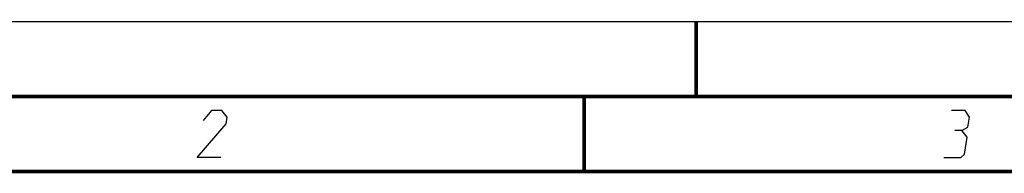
# Model space of a CAD drawing. Extents: x 0 to 420, y 0 to 297.
# Tile 38 of 93: x 80 to 146, y 287 to 297. Entities that reach past the tile are written whole.
import ezdxf

# ---------------------------------------------------------------- set-up
doc = ezdxf.new("R2010")
doc.units = 0
doc.header["$LTSCALE"] = 23.1
doc.layers.get('0').update_dxf_attribs({"linetype": 'CONTINUOUS'})

msp = doc.modelspace()

# ---------------------------------------------------------------- linework, layer by layer
at = {"color": 7, "linetype": 'CONTINUOUS'}
for p, q in [((0, 297), (420, 297)), ((25, 287), (410, 287))]:
    msp.add_line(p, q, dxfattribs=at)
at = {"color": 7, "linetype": 'CONTINUOUS', "const_width": 0.25}
for points in [[(125, 297), (125, 292)], [(415, 292), (20, 292)], [(117.5, 292), (117.5, 287)], [(25, 287), (410, 287)]]:
    msp.add_lwpolyline(points, dxfattribs=at)
at = {"color": 2, "linetype": 'CONTINUOUS'}
for points in [[(93.165, 287.925), (91.59, 287.925), (93.532, 290.175), (93.605, 290.625), (93.229, 291.075), (92.554, 291.075), (91.994, 290.4)], [(142.783, 289.725), (143.195, 289.95), (143.305, 290.625), (143.004, 291.075), (142.104, 291.075)], [(141.59, 287.925), (142.715, 287.925), (142.976, 288.15), (143.16, 289.275), (142.783, 289.725), (142.333, 289.725)]]:
    msp.add_lwpolyline(points, dxfattribs=at)

doc.saveas('drawing.dxf')
